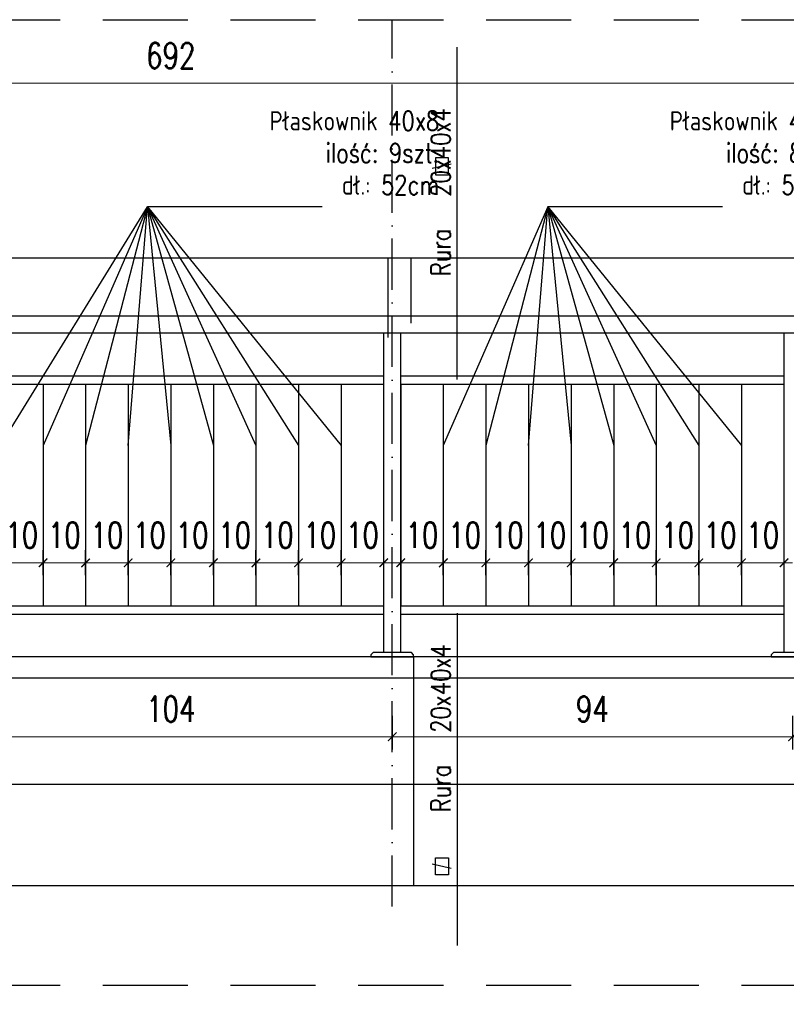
# Model space of a CAD drawing. Header units: millimetres. Extents: x 31969 to 285678, y -69766 to -1123.
# Tile 35 of 161: x 139704 to 139884, y -18508 to -18277. Entities that reach past the tile are written whole.
import ezdxf

# ---------------------------------------------------------------- set-up
doc = ezdxf.new("R2010")
doc.units = ezdxf.units.MM
for name, pattern in [('ACAD_ISO03W100', [30, 12, -18]), ('ACAD_ISO10W100', [18, 12, -3, 0, -3]), ('HIDDEN', [0.375, 0.25, -0.125])]:
    doc.linetypes.add(name, pattern=pattern)
for name, color, linetype in [('a-balustrady detal', 5, 'Continuous'), ('a-opis 2', 1, 'Continuous'), ('a-osie', 4, 'ACAD_ISO10W100'), ('a-przerywana', 250, 'HIDDEN'), ('a-widokowa', 3, 'Continuous'), ('a-wymiary', 11, 'Continuous')]:
    doc.layers.add(name, color=color, linetype=linetype)
doc.styles.add('WYMIAR', font='romans.shx', dxfattribs={"width": 0.8})
doc.styles.add('WYMIARY', font='simplex.shx', dxfattribs={"width": 0.75})
doc.dimstyles.new('MAREK50', dxfattribs={"dimtxt": 12.5, "dimasz": 5, "dimexe": 3, "dimexo": 2, "dimgap": 3.5, "dimtad": 1, "dimdec": 1, "dimdsep": 46, "dimtxsty": 'WYMIARY', "dimblk1": 'ARCHTICK', "dimblk2": 'ARCHTICK', "dimsah": 1, "dimcen": 2.5, "dimdle": 5, "dimadec": 0, "dimazin": 0, "dimtfac": 1, "dimtdec": 1, "dimtmove": 1, "dimatfit": 3, "dimldrblk": 'ARCHTICK', "dimfxl": 0, "dimtolj": 1, "dimtzin": 0, "dimarcsym": 0})

# ---------------------------------------------------------------- blocks, each defined once
blk = doc.blocks.new('_ARCHTICK')
at = {"color": 0, "linetype": 'ByBlock', "const_width": 0.15}
blk.add_lwpolyline([(-0.5, -0.5), (0.5, 0.5)], dxfattribs=at)
blk = doc.blocks.new('*D653')
at = {"layer": 'a-wymiary', "color": 0, "linetype": 'ACAD_ISO03W100', "lineweight": -2, "ltscale": 100}
blk.add_line((139803.4, -18407.16), (139803.4, -18401.27), dxfattribs=at)
at = {"layer": 'a-wymiary', "color": 0, "lineweight": -2, "ltscale": 100}
blk.add_line((139813.4, -18407.16), (139813.4, -18401.27), dxfattribs=at)
at = {"layer": 'a-wymiary', "color": 0, "lineweight": 0, "ltscale": 100}
blk.add_line((139801.4, -18404.27), (139815.4, -18404.27), dxfattribs=at)
at = {"layer": 'DEFPOINTS', "color": 0, "ltscale": 100}
for p in [(139813.4, -18404.27), (139803.4, -18409.16), (139813.4, -18409.16)]:
    blk.add_point(p, dxfattribs=at)
at = {"layer": 'a-wymiary', "color": 0, "lineweight": 0, "ltscale": 100, "xscale": 2, "yscale": 2, "zscale": 2, "rotation": 180}
blk.add_blockref('_ARCHTICK', (139803.4, -18404.27), dxfattribs=at)
at = {"layer": 'a-wymiary', "color": 0, "lineweight": 0, "ltscale": 100, "xscale": 2, "yscale": 2, "zscale": 2}
blk.add_blockref('_ARCHTICK', (139813.4, -18404.27), dxfattribs=at)
at = {"layer": 'a-wymiary', "color": 0, "ltscale": 100, "insert": (139808.4, -18397.77), "char_height": 6, "attachment_point": 5, "style": 'WYMIARY'}
blk.add_mtext('\\A1;10', dxfattribs=at)
blk = doc.blocks.new('*D654')
at = {"layer": 'a-wymiary', "color": 0, "linetype": 'ACAD_ISO03W100', "lineweight": -2, "ltscale": 100}
blk.add_line((139813.4, -18407.16), (139813.4, -18401.27), dxfattribs=at)
at = {"layer": 'a-wymiary', "color": 0, "lineweight": -2, "ltscale": 100}
blk.add_line((139823.4, -18407.16), (139823.4, -18401.27), dxfattribs=at)
at = {"layer": 'a-wymiary', "color": 0, "lineweight": 0, "ltscale": 100}
blk.add_line((139811.4, -18404.27), (139825.4, -18404.27), dxfattribs=at)
at = {"layer": 'DEFPOINTS', "color": 0, "ltscale": 100}
for p in [(139823.4, -18404.27), (139813.4, -18409.16), (139823.4, -18409.16)]:
    blk.add_point(p, dxfattribs=at)
at = {"layer": 'a-wymiary', "color": 0, "lineweight": 0, "ltscale": 100, "xscale": 2, "yscale": 2, "zscale": 2, "rotation": 180}
blk.add_blockref('_ARCHTICK', (139813.4, -18404.27), dxfattribs=at)
at = {"layer": 'a-wymiary', "color": 0, "lineweight": 0, "ltscale": 100, "xscale": 2, "yscale": 2, "zscale": 2}
blk.add_blockref('_ARCHTICK', (139823.4, -18404.27), dxfattribs=at)
at = {"layer": 'a-wymiary', "color": 0, "ltscale": 100, "insert": (139818.4, -18397.77), "char_height": 6, "attachment_point": 5, "style": 'WYMIARY'}
blk.add_mtext('\\A1;10', dxfattribs=at)
blk = doc.blocks.new('*D655')
at = {"layer": 'a-wymiary', "color": 0, "linetype": 'ACAD_ISO03W100', "lineweight": -2, "ltscale": 100}
blk.add_line((139823.4, -18407.16), (139823.4, -18401.27), dxfattribs=at)
at = {"layer": 'a-wymiary', "color": 0, "lineweight": -2, "ltscale": 100}
blk.add_line((139833.4, -18407.16), (139833.4, -18401.27), dxfattribs=at)
at = {"layer": 'a-wymiary', "color": 0, "lineweight": 0, "ltscale": 100}
blk.add_line((139821.4, -18404.27), (139835.4, -18404.27), dxfattribs=at)
at = {"layer": 'DEFPOINTS', "color": 0, "ltscale": 100}
for p in [(139833.4, -18404.27), (139823.4, -18409.16), (139833.4, -18409.16)]:
    blk.add_point(p, dxfattribs=at)
at = {"layer": 'a-wymiary', "color": 0, "lineweight": 0, "ltscale": 100, "xscale": 2, "yscale": 2, "zscale": 2, "rotation": 180}
blk.add_blockref('_ARCHTICK', (139823.4, -18404.27), dxfattribs=at)
at = {"layer": 'a-wymiary', "color": 0, "lineweight": 0, "ltscale": 100, "xscale": 2, "yscale": 2, "zscale": 2}
blk.add_blockref('_ARCHTICK', (139833.4, -18404.27), dxfattribs=at)
at = {"layer": 'a-wymiary', "color": 0, "ltscale": 100, "insert": (139828.4, -18397.77), "char_height": 6, "attachment_point": 5, "style": 'WYMIARY'}
blk.add_mtext('\\A1;10', dxfattribs=at)
blk = doc.blocks.new('*D656')
at = {"layer": 'a-wymiary', "color": 0, "linetype": 'ACAD_ISO03W100', "lineweight": -2, "ltscale": 100}
blk.add_line((139833.4, -18407.16), (139833.4, -18401.27), dxfattribs=at)
at = {"layer": 'a-wymiary', "color": 0, "lineweight": -2, "ltscale": 100}
blk.add_line((139843.4, -18407.16), (139843.4, -18401.27), dxfattribs=at)
at = {"layer": 'a-wymiary', "color": 0, "lineweight": 0, "ltscale": 100}
blk.add_line((139831.4, -18404.27), (139845.4, -18404.27), dxfattribs=at)
at = {"layer": 'DEFPOINTS', "color": 0, "ltscale": 100}
for p in [(139843.4, -18404.27), (139833.4, -18409.16), (139843.4, -18409.16)]:
    blk.add_point(p, dxfattribs=at)
at = {"layer": 'a-wymiary', "color": 0, "lineweight": 0, "ltscale": 100, "xscale": 2, "yscale": 2, "zscale": 2, "rotation": 180}
blk.add_blockref('_ARCHTICK', (139833.4, -18404.27), dxfattribs=at)
at = {"layer": 'a-wymiary', "color": 0, "lineweight": 0, "ltscale": 100, "xscale": 2, "yscale": 2, "zscale": 2}
blk.add_blockref('_ARCHTICK', (139843.4, -18404.27), dxfattribs=at)
at = {"layer": 'a-wymiary', "color": 0, "ltscale": 100, "insert": (139838.4, -18397.77), "char_height": 6, "attachment_point": 5, "style": 'WYMIARY'}
blk.add_mtext('\\A1;10', dxfattribs=at)
blk = doc.blocks.new('*D657')
at = {"layer": 'a-wymiary', "color": 0, "linetype": 'ACAD_ISO03W100', "lineweight": -2, "ltscale": 100}
blk.add_line((139843.4, -18407.16), (139843.4, -18401.27), dxfattribs=at)
at = {"layer": 'a-wymiary', "color": 0, "lineweight": -2, "ltscale": 100}
blk.add_line((139853.4, -18407.16), (139853.4, -18401.27), dxfattribs=at)
at = {"layer": 'a-wymiary', "color": 0, "lineweight": 0, "ltscale": 100}
blk.add_line((139841.4, -18404.27), (139855.4, -18404.27), dxfattribs=at)
at = {"layer": 'DEFPOINTS', "color": 0, "ltscale": 100}
for p in [(139853.4, -18404.27), (139843.4, -18409.16), (139853.4, -18409.16)]:
    blk.add_point(p, dxfattribs=at)
at = {"layer": 'a-wymiary', "color": 0, "lineweight": 0, "ltscale": 100, "xscale": 2, "yscale": 2, "zscale": 2, "rotation": 180}
blk.add_blockref('_ARCHTICK', (139843.4, -18404.27), dxfattribs=at)
at = {"layer": 'a-wymiary', "color": 0, "lineweight": 0, "ltscale": 100, "xscale": 2, "yscale": 2, "zscale": 2}
blk.add_blockref('_ARCHTICK', (139853.4, -18404.27), dxfattribs=at)
at = {"layer": 'a-wymiary', "color": 0, "ltscale": 100, "insert": (139848.4, -18397.77), "char_height": 6, "attachment_point": 5, "style": 'WYMIARY'}
blk.add_mtext('\\A1;10', dxfattribs=at)
blk = doc.blocks.new('*D658')
at = {"layer": 'a-wymiary', "color": 0, "linetype": 'ACAD_ISO03W100', "lineweight": -2, "ltscale": 100}
blk.add_line((139853.4, -18407.16), (139853.4, -18401.27), dxfattribs=at)
at = {"layer": 'a-wymiary', "color": 0, "lineweight": -2, "ltscale": 100}
blk.add_line((139863.4, -18407.16), (139863.4, -18401.27), dxfattribs=at)
at = {"layer": 'a-wymiary', "color": 0, "lineweight": 0, "ltscale": 100}
blk.add_line((139851.4, -18404.27), (139865.4, -18404.27), dxfattribs=at)
at = {"layer": 'DEFPOINTS', "color": 0, "ltscale": 100}
for p in [(139863.4, -18404.27), (139853.4, -18409.16), (139863.4, -18409.16)]:
    blk.add_point(p, dxfattribs=at)
at = {"layer": 'a-wymiary', "color": 0, "lineweight": 0, "ltscale": 100, "xscale": 2, "yscale": 2, "zscale": 2, "rotation": 180}
blk.add_blockref('_ARCHTICK', (139853.4, -18404.27), dxfattribs=at)
at = {"layer": 'a-wymiary', "color": 0, "lineweight": 0, "ltscale": 100, "xscale": 2, "yscale": 2, "zscale": 2}
blk.add_blockref('_ARCHTICK', (139863.4, -18404.27), dxfattribs=at)
at = {"layer": 'a-wymiary', "color": 0, "ltscale": 100, "insert": (139858.4, -18397.77), "char_height": 6, "attachment_point": 5, "style": 'WYMIARY'}
blk.add_mtext('\\A1;10', dxfattribs=at)
blk = doc.blocks.new('*D659')
at = {"layer": 'a-wymiary', "color": 0, "linetype": 'ACAD_ISO03W100', "lineweight": -2, "ltscale": 100}
blk.add_line((139863.4, -18407.16), (139863.4, -18401.27), dxfattribs=at)
at = {"layer": 'a-wymiary', "color": 0, "lineweight": -2, "ltscale": 100}
blk.add_line((139873.4, -18407.16), (139873.4, -18401.27), dxfattribs=at)
at = {"layer": 'a-wymiary', "color": 0, "lineweight": 0, "ltscale": 100}
blk.add_line((139861.4, -18404.27), (139875.4, -18404.27), dxfattribs=at)
at = {"layer": 'DEFPOINTS', "color": 0, "ltscale": 100}
for p in [(139873.4, -18404.27), (139863.4, -18409.16), (139873.4, -18409.16)]:
    blk.add_point(p, dxfattribs=at)
at = {"layer": 'a-wymiary', "color": 0, "lineweight": 0, "ltscale": 100, "xscale": 2, "yscale": 2, "zscale": 2, "rotation": 180}
blk.add_blockref('_ARCHTICK', (139863.4, -18404.27), dxfattribs=at)
at = {"layer": 'a-wymiary', "color": 0, "lineweight": 0, "ltscale": 100, "xscale": 2, "yscale": 2, "zscale": 2}
blk.add_blockref('_ARCHTICK', (139873.4, -18404.27), dxfattribs=at)
at = {"layer": 'a-wymiary', "color": 0, "ltscale": 100, "insert": (139868.4, -18397.77), "char_height": 6, "attachment_point": 5, "style": 'WYMIARY'}
blk.add_mtext('\\A1;10', dxfattribs=at)
blk = doc.blocks.new('*D660')
at = {"layer": 'a-wymiary', "color": 0, "linetype": 'ACAD_ISO03W100', "lineweight": -2, "ltscale": 100}
blk.add_line((139873.4, -18407.16), (139873.4, -18401.27), dxfattribs=at)
at = {"layer": 'a-wymiary', "color": 0, "lineweight": -2, "ltscale": 100}
blk.add_line((139883.4, -18407.16), (139883.4, -18401.27), dxfattribs=at)
at = {"layer": 'a-wymiary', "color": 0, "lineweight": 0, "ltscale": 100}
blk.add_line((139871.4, -18404.27), (139885.4, -18404.27), dxfattribs=at)
at = {"layer": 'DEFPOINTS', "color": 0, "ltscale": 100}
for p in [(139883.4, -18404.27), (139873.4, -18409.16), (139883.4, -18409.16)]:
    blk.add_point(p, dxfattribs=at)
at = {"layer": 'a-wymiary', "color": 0, "lineweight": 0, "ltscale": 100, "xscale": 2, "yscale": 2, "zscale": 2, "rotation": 180}
blk.add_blockref('_ARCHTICK', (139873.4, -18404.27), dxfattribs=at)
at = {"layer": 'a-wymiary', "color": 0, "lineweight": 0, "ltscale": 100, "xscale": 2, "yscale": 2, "zscale": 2}
blk.add_blockref('_ARCHTICK', (139883.4, -18404.27), dxfattribs=at)
at = {"layer": 'a-wymiary', "color": 0, "ltscale": 100, "insert": (139878.4, -18397.77), "char_height": 6, "attachment_point": 5, "style": 'WYMIARY'}
blk.add_mtext('\\A1;10', dxfattribs=at)
blk = doc.blocks.new('*D652')
at = {"layer": 'a-wymiary', "color": 0, "linetype": 'ACAD_ISO03W100', "lineweight": -2, "ltscale": 100}
blk.add_line((139793.4, -18407.16), (139793.4, -18401.27), dxfattribs=at)
at = {"layer": 'a-wymiary', "color": 0, "lineweight": -2, "ltscale": 100}
blk.add_line((139803.4, -18407.16), (139803.4, -18401.27), dxfattribs=at)
at = {"layer": 'a-wymiary', "color": 0, "lineweight": 0, "ltscale": 100}
blk.add_line((139791.4, -18404.27), (139805.4, -18404.27), dxfattribs=at)
at = {"layer": 'DEFPOINTS', "color": 0, "ltscale": 100}
for p in [(139803.4, -18404.27), (139793.4, -18409.16), (139803.4, -18409.16)]:
    blk.add_point(p, dxfattribs=at)
at = {"layer": 'a-wymiary', "color": 0, "lineweight": 0, "ltscale": 100, "xscale": 2, "yscale": 2, "zscale": 2, "rotation": 180}
blk.add_blockref('_ARCHTICK', (139793.4, -18404.27), dxfattribs=at)
at = {"layer": 'a-wymiary', "color": 0, "lineweight": 0, "ltscale": 100, "xscale": 2, "yscale": 2, "zscale": 2}
blk.add_blockref('_ARCHTICK', (139803.4, -18404.27), dxfattribs=at)
at = {"layer": 'a-wymiary', "color": 0, "ltscale": 100, "insert": (139798.4, -18397.77), "char_height": 6, "attachment_point": 5, "style": 'WYMIARY'}
blk.add_mtext('\\A1;10', dxfattribs=at)
blk = doc.blocks.new('*D662')
at = {"layer": 'a-wymiary', "color": 0, "linetype": 'ACAD_ISO03W100', "lineweight": -2, "ltscale": 100}
blk.add_line((139699.4, -18407.16), (139699.4, -18401.27), dxfattribs=at)
at = {"layer": 'a-wymiary', "color": 0, "lineweight": -2, "ltscale": 100}
blk.add_line((139709.4, -18407.16), (139709.4, -18401.27), dxfattribs=at)
at = {"layer": 'a-wymiary', "color": 0, "lineweight": 0, "ltscale": 100}
blk.add_line((139697.4, -18404.27), (139711.4, -18404.27), dxfattribs=at)
at = {"layer": 'DEFPOINTS', "color": 0, "ltscale": 100}
for p in [(139709.4, -18404.27), (139699.4, -18409.16), (139709.4, -18409.16)]:
    blk.add_point(p, dxfattribs=at)
at = {"layer": 'a-wymiary', "color": 0, "lineweight": 0, "ltscale": 100, "xscale": 2, "yscale": 2, "zscale": 2, "rotation": 180}
blk.add_blockref('_ARCHTICK', (139699.4, -18404.27), dxfattribs=at)
at = {"layer": 'a-wymiary', "color": 0, "lineweight": 0, "ltscale": 100, "xscale": 2, "yscale": 2, "zscale": 2}
blk.add_blockref('_ARCHTICK', (139709.4, -18404.27), dxfattribs=at)
at = {"layer": 'a-wymiary', "color": 0, "ltscale": 100, "insert": (139704.4, -18397.77), "char_height": 6, "attachment_point": 5, "style": 'WYMIARY'}
blk.add_mtext('\\A1;10', dxfattribs=at)
blk = doc.blocks.new('*D663')
at = {"layer": 'a-wymiary', "color": 0, "linetype": 'ACAD_ISO03W100', "lineweight": -2, "ltscale": 100}
blk.add_line((139709.4, -18407.16), (139709.4, -18401.27), dxfattribs=at)
at = {"layer": 'a-wymiary', "color": 0, "lineweight": -2, "ltscale": 100}
blk.add_line((139719.4, -18407.16), (139719.4, -18401.27), dxfattribs=at)
at = {"layer": 'a-wymiary', "color": 0, "lineweight": 0, "ltscale": 100}
blk.add_line((139707.4, -18404.27), (139721.4, -18404.27), dxfattribs=at)
at = {"layer": 'DEFPOINTS', "color": 0, "ltscale": 100}
for p in [(139719.4, -18404.27), (139709.4, -18409.16), (139719.4, -18409.16)]:
    blk.add_point(p, dxfattribs=at)
at = {"layer": 'a-wymiary', "color": 0, "lineweight": 0, "ltscale": 100, "xscale": 2, "yscale": 2, "zscale": 2, "rotation": 180}
blk.add_blockref('_ARCHTICK', (139709.4, -18404.27), dxfattribs=at)
at = {"layer": 'a-wymiary', "color": 0, "lineweight": 0, "ltscale": 100, "xscale": 2, "yscale": 2, "zscale": 2}
blk.add_blockref('_ARCHTICK', (139719.4, -18404.27), dxfattribs=at)
at = {"layer": 'a-wymiary', "color": 0, "ltscale": 100, "insert": (139714.4, -18397.77), "char_height": 6, "attachment_point": 5, "style": 'WYMIARY'}
blk.add_mtext('\\A1;10', dxfattribs=at)
blk = doc.blocks.new('*D664')
at = {"layer": 'a-wymiary', "color": 0, "linetype": 'ACAD_ISO03W100', "lineweight": -2, "ltscale": 100}
blk.add_line((139719.4, -18407.16), (139719.4, -18401.27), dxfattribs=at)
at = {"layer": 'a-wymiary', "color": 0, "lineweight": -2, "ltscale": 100}
blk.add_line((139729.4, -18407.16), (139729.4, -18401.27), dxfattribs=at)
at = {"layer": 'a-wymiary', "color": 0, "lineweight": 0, "ltscale": 100}
blk.add_line((139717.4, -18404.27), (139731.4, -18404.27), dxfattribs=at)
at = {"layer": 'DEFPOINTS', "color": 0, "ltscale": 100}
for p in [(139729.4, -18404.27), (139719.4, -18409.16), (139729.4, -18409.16)]:
    blk.add_point(p, dxfattribs=at)
at = {"layer": 'a-wymiary', "color": 0, "lineweight": 0, "ltscale": 100, "xscale": 2, "yscale": 2, "zscale": 2, "rotation": 180}
blk.add_blockref('_ARCHTICK', (139719.4, -18404.27), dxfattribs=at)
at = {"layer": 'a-wymiary', "color": 0, "lineweight": 0, "ltscale": 100, "xscale": 2, "yscale": 2, "zscale": 2}
blk.add_blockref('_ARCHTICK', (139729.4, -18404.27), dxfattribs=at)
at = {"layer": 'a-wymiary', "color": 0, "ltscale": 100, "insert": (139724.4, -18397.77), "char_height": 6, "attachment_point": 5, "style": 'WYMIARY'}
blk.add_mtext('\\A1;10', dxfattribs=at)
blk = doc.blocks.new('*D665')
at = {"layer": 'a-wymiary', "color": 0, "linetype": 'ACAD_ISO03W100', "lineweight": -2, "ltscale": 100}
blk.add_line((139749.4, -18407.16), (139749.4, -18401.27), dxfattribs=at)
at = {"layer": 'a-wymiary', "color": 0, "lineweight": -2, "ltscale": 100}
blk.add_line((139759.4, -18407.16), (139759.4, -18401.27), dxfattribs=at)
at = {"layer": 'a-wymiary', "color": 0, "lineweight": 0, "ltscale": 100}
blk.add_line((139747.4, -18404.27), (139761.4, -18404.27), dxfattribs=at)
at = {"layer": 'DEFPOINTS', "color": 0, "ltscale": 100}
for p in [(139759.4, -18404.27), (139749.4, -18409.16), (139759.4, -18409.16)]:
    blk.add_point(p, dxfattribs=at)
at = {"layer": 'a-wymiary', "color": 0, "lineweight": 0, "ltscale": 100, "xscale": 2, "yscale": 2, "zscale": 2, "rotation": 180}
blk.add_blockref('_ARCHTICK', (139749.4, -18404.27), dxfattribs=at)
at = {"layer": 'a-wymiary', "color": 0, "lineweight": 0, "ltscale": 100, "xscale": 2, "yscale": 2, "zscale": 2}
blk.add_blockref('_ARCHTICK', (139759.4, -18404.27), dxfattribs=at)
at = {"layer": 'a-wymiary', "color": 0, "ltscale": 100, "insert": (139754.4, -18397.77), "char_height": 6, "attachment_point": 5, "style": 'WYMIARY'}
blk.add_mtext('\\A1;10', dxfattribs=at)
blk = doc.blocks.new('*D666')
at = {"layer": 'a-wymiary', "color": 0, "linetype": 'ACAD_ISO03W100', "lineweight": -2, "ltscale": 100}
blk.add_line((139759.4, -18407.16), (139759.4, -18401.27), dxfattribs=at)
at = {"layer": 'a-wymiary', "color": 0, "lineweight": -2, "ltscale": 100}
blk.add_line((139769.4, -18407.16), (139769.4, -18401.27), dxfattribs=at)
at = {"layer": 'a-wymiary', "color": 0, "lineweight": 0, "ltscale": 100}
blk.add_line((139757.4, -18404.27), (139771.4, -18404.27), dxfattribs=at)
at = {"layer": 'DEFPOINTS', "color": 0, "ltscale": 100}
for p in [(139769.4, -18404.27), (139759.4, -18409.16), (139769.4, -18409.16)]:
    blk.add_point(p, dxfattribs=at)
at = {"layer": 'a-wymiary', "color": 0, "lineweight": 0, "ltscale": 100, "xscale": 2, "yscale": 2, "zscale": 2, "rotation": 180}
blk.add_blockref('_ARCHTICK', (139759.4, -18404.27), dxfattribs=at)
at = {"layer": 'a-wymiary', "color": 0, "lineweight": 0, "ltscale": 100, "xscale": 2, "yscale": 2, "zscale": 2}
blk.add_blockref('_ARCHTICK', (139769.4, -18404.27), dxfattribs=at)
at = {"layer": 'a-wymiary', "color": 0, "ltscale": 100, "insert": (139764.4, -18397.77), "char_height": 6, "attachment_point": 5, "style": 'WYMIARY'}
blk.add_mtext('\\A1;10', dxfattribs=at)
blk = doc.blocks.new('*D667')
at = {"layer": 'a-wymiary', "color": 0, "linetype": 'ACAD_ISO03W100', "lineweight": -2, "ltscale": 100}
blk.add_line((139769.4, -18407.16), (139769.4, -18401.27), dxfattribs=at)
at = {"layer": 'a-wymiary', "color": 0, "lineweight": -2, "ltscale": 100}
blk.add_line((139779.4, -18407.16), (139779.4, -18401.27), dxfattribs=at)
at = {"layer": 'a-wymiary', "color": 0, "lineweight": 0, "ltscale": 100}
blk.add_line((139767.4, -18404.27), (139781.4, -18404.27), dxfattribs=at)
at = {"layer": 'DEFPOINTS', "color": 0, "ltscale": 100}
for p in [(139779.4, -18404.27), (139769.4, -18409.16), (139779.4, -18409.16)]:
    blk.add_point(p, dxfattribs=at)
at = {"layer": 'a-wymiary', "color": 0, "lineweight": 0, "ltscale": 100, "xscale": 2, "yscale": 2, "zscale": 2, "rotation": 180}
blk.add_blockref('_ARCHTICK', (139769.4, -18404.27), dxfattribs=at)
at = {"layer": 'a-wymiary', "color": 0, "lineweight": 0, "ltscale": 100, "xscale": 2, "yscale": 2, "zscale": 2}
blk.add_blockref('_ARCHTICK', (139779.4, -18404.27), dxfattribs=at)
at = {"layer": 'a-wymiary', "color": 0, "ltscale": 100, "insert": (139774.4, -18397.77), "char_height": 6, "attachment_point": 5, "style": 'WYMIARY'}
blk.add_mtext('\\A1;10', dxfattribs=at)
blk = doc.blocks.new('*D668')
at = {"layer": 'a-wymiary', "color": 0, "linetype": 'ACAD_ISO03W100', "lineweight": -2, "ltscale": 100}
blk.add_line((139779.4, -18407.16), (139779.4, -18401.27), dxfattribs=at)
at = {"layer": 'a-wymiary', "color": 0, "lineweight": -2, "ltscale": 100}
blk.add_line((139789.4, -18407.16), (139789.4, -18401.27), dxfattribs=at)
at = {"layer": 'a-wymiary', "color": 0, "lineweight": 0, "ltscale": 100}
blk.add_line((139777.4, -18404.27), (139791.4, -18404.27), dxfattribs=at)
at = {"layer": 'DEFPOINTS', "color": 0, "ltscale": 100}
for p in [(139789.4, -18404.27), (139779.4, -18409.16), (139789.4, -18409.16)]:
    blk.add_point(p, dxfattribs=at)
at = {"layer": 'a-wymiary', "color": 0, "lineweight": 0, "ltscale": 100, "xscale": 2, "yscale": 2, "zscale": 2, "rotation": 180}
blk.add_blockref('_ARCHTICK', (139779.4, -18404.27), dxfattribs=at)
at = {"layer": 'a-wymiary', "color": 0, "lineweight": 0, "ltscale": 100, "xscale": 2, "yscale": 2, "zscale": 2}
blk.add_blockref('_ARCHTICK', (139789.4, -18404.27), dxfattribs=at)
at = {"layer": 'a-wymiary', "color": 0, "ltscale": 100, "insert": (139784.4, -18397.77), "char_height": 6, "attachment_point": 5, "style": 'WYMIARY'}
blk.add_mtext('\\A1;10', dxfattribs=at)
blk = doc.blocks.new('*D697')
at = {"layer": 'a-wymiary', "color": 0, "linetype": 'ACAD_ISO03W100', "lineweight": -2, "ltscale": 100}
blk.add_line((139739.4, -18407.16), (139739.4, -18401.27), dxfattribs=at)
at = {"layer": 'a-wymiary', "color": 0, "lineweight": -2, "ltscale": 100}
blk.add_line((139749.4, -18407.16), (139749.4, -18401.27), dxfattribs=at)
at = {"layer": 'a-wymiary', "color": 0, "lineweight": 0, "ltscale": 100}
blk.add_line((139737.4, -18404.27), (139751.4, -18404.27), dxfattribs=at)
at = {"layer": 'DEFPOINTS', "color": 0, "ltscale": 100}
for p in [(139749.4, -18404.27), (139739.4, -18409.16), (139749.4, -18409.16)]:
    blk.add_point(p, dxfattribs=at)
at = {"layer": 'a-wymiary', "color": 0, "lineweight": 0, "ltscale": 100, "xscale": 2, "yscale": 2, "zscale": 2, "rotation": 180}
blk.add_blockref('_ARCHTICK', (139739.4, -18404.27), dxfattribs=at)
at = {"layer": 'a-wymiary', "color": 0, "lineweight": 0, "ltscale": 100, "xscale": 2, "yscale": 2, "zscale": 2}
blk.add_blockref('_ARCHTICK', (139749.4, -18404.27), dxfattribs=at)
at = {"layer": 'a-wymiary', "color": 0, "ltscale": 100, "insert": (139744.4, -18397.77), "char_height": 6, "attachment_point": 5, "style": 'WYMIARY'}
blk.add_mtext('\\A1;10', dxfattribs=at)
blk = doc.blocks.new('*D698')
at = {"layer": 'a-wymiary', "color": 0, "linetype": 'ACAD_ISO03W100', "lineweight": -2, "ltscale": 100}
blk.add_line((139729.4, -18407.16), (139729.4, -18401.27), dxfattribs=at)
at = {"layer": 'a-wymiary', "color": 0, "lineweight": -2, "ltscale": 100}
blk.add_line((139739.4, -18407.16), (139739.4, -18401.27), dxfattribs=at)
at = {"layer": 'a-wymiary', "color": 0, "lineweight": 0, "ltscale": 100}
blk.add_line((139727.4, -18404.27), (139741.4, -18404.27), dxfattribs=at)
at = {"layer": 'DEFPOINTS', "color": 0, "ltscale": 100}
for p in [(139739.4, -18404.27), (139729.4, -18409.16), (139739.4, -18409.16)]:
    blk.add_point(p, dxfattribs=at)
at = {"layer": 'a-wymiary', "color": 0, "lineweight": 0, "ltscale": 100, "xscale": 2, "yscale": 2, "zscale": 2, "rotation": 180}
blk.add_blockref('_ARCHTICK', (139729.4, -18404.27), dxfattribs=at)
at = {"layer": 'a-wymiary', "color": 0, "lineweight": 0, "ltscale": 100, "xscale": 2, "yscale": 2, "zscale": 2}
blk.add_blockref('_ARCHTICK', (139739.4, -18404.27), dxfattribs=at)
at = {"layer": 'a-wymiary', "color": 0, "ltscale": 100, "insert": (139734.4, -18397.77), "char_height": 6, "attachment_point": 5, "style": 'WYMIARY'}
blk.add_mtext('\\A1;10', dxfattribs=at)
blk = doc.blocks.new('*D703')
at = {"layer": 'a-wymiary', "color": 0, "linetype": 'ACAD_ISO03W100', "lineweight": -2, "ltscale": 100}
blk.add_line((139393.4, -18297.89), (139393.4, -18288.68), dxfattribs=at)
at = {"layer": 'a-wymiary', "color": 0, "lineweight": -2, "ltscale": 100}
blk.add_line((140085.4, -18297.89), (140085.4, -18288.68), dxfattribs=at)
at = {"layer": 'a-wymiary', "color": 0, "lineweight": 0, "ltscale": 100}
blk.add_line((139391.4, -18291.68), (140087.4, -18291.68), dxfattribs=at)
at = {"layer": 'DEFPOINTS', "color": 0, "ltscale": 100}
for p in [(140085.4, -18291.68), (139393.4, -18299.89), (140085.4, -18299.89)]:
    blk.add_point(p, dxfattribs=at)
at = {"layer": 'a-wymiary', "color": 0, "lineweight": 0, "ltscale": 100, "xscale": 2, "yscale": 2, "zscale": 2, "rotation": 180}
blk.add_blockref('_ARCHTICK', (139393.4, -18291.68), dxfattribs=at)
at = {"layer": 'a-wymiary', "color": 0, "lineweight": 0, "ltscale": 100, "xscale": 2, "yscale": 2, "zscale": 2}
blk.add_blockref('_ARCHTICK', (140085.4, -18291.68), dxfattribs=at)
at = {"layer": 'a-wymiary', "color": 0, "ltscale": 100, "insert": (139739.4, -18285.18), "char_height": 6, "attachment_point": 5, "style": 'WYMIARY'}
blk.add_mtext('\\A1;692', dxfattribs=at)
blk = doc.blocks.new('*D705')
at = {"layer": 'a-wymiary', "color": 0, "lineweight": -2, "ltscale": 100}
blk.add_line((139885.4, -18440.2), (139885.4, -18448.1), dxfattribs=at)
at = {"layer": 'a-wymiary', "color": 0, "linetype": 'ACAD_ISO03W100', "lineweight": -2, "ltscale": 100}
blk.add_line((139989.4, -18440.2), (139989.4, -18448.1), dxfattribs=at)
at = {"layer": 'a-wymiary', "color": 0, "lineweight": 0, "ltscale": 100}
blk.add_line((139991.4, -18445.1), (139883.4, -18445.1), dxfattribs=at)
at = {"layer": 'DEFPOINTS', "color": 0, "ltscale": 100}
for p in [(139885.4, -18438.2), (139989.4, -18438.2), (139885.4, -18445.1)]:
    blk.add_point(p, dxfattribs=at)
at = {"layer": 'a-wymiary', "color": 0, "lineweight": 0, "ltscale": 100, "xscale": 2, "yscale": 2, "zscale": 2, "rotation": 180}
blk.add_blockref('_ARCHTICK', (139885.4, -18445.1), dxfattribs=at)
at = {"layer": 'a-wymiary', "color": 0, "lineweight": 0, "ltscale": 100, "xscale": 2, "yscale": 2, "zscale": 2}
blk.add_blockref('_ARCHTICK', (139989.4, -18445.1), dxfattribs=at)
at = {"layer": 'a-wymiary', "color": 0, "ltscale": 100, "insert": (139937.4, -18438.6), "char_height": 6, "attachment_point": 5, "style": 'WYMIARY'}
blk.add_mtext('\\A1;104', dxfattribs=at)
blk = doc.blocks.new('*D706')
at = {"layer": 'a-wymiary', "color": 0, "lineweight": -2, "ltscale": 100}
blk.add_line((139791.4, -18440.2), (139791.4, -18448.1), dxfattribs=at)
at = {"layer": 'a-wymiary', "color": 0, "linetype": 'ACAD_ISO03W100', "lineweight": -2, "ltscale": 100}
blk.add_line((139885.4, -18440.2), (139885.4, -18448.1), dxfattribs=at)
at = {"layer": 'a-wymiary', "color": 0, "lineweight": 0, "ltscale": 100}
blk.add_line((139887.4, -18445.1), (139789.4, -18445.1), dxfattribs=at)
at = {"layer": 'DEFPOINTS', "color": 0, "ltscale": 100}
for p in [(139791.4, -18438.2), (139885.4, -18438.2), (139791.4, -18445.1)]:
    blk.add_point(p, dxfattribs=at)
at = {"layer": 'a-wymiary', "color": 0, "lineweight": 0, "ltscale": 100, "xscale": 2, "yscale": 2, "zscale": 2, "rotation": 180}
blk.add_blockref('_ARCHTICK', (139791.4, -18445.1), dxfattribs=at)
at = {"layer": 'a-wymiary', "color": 0, "lineweight": 0, "ltscale": 100, "xscale": 2, "yscale": 2, "zscale": 2}
blk.add_blockref('_ARCHTICK', (139885.4, -18445.1), dxfattribs=at)
at = {"layer": 'a-wymiary', "color": 0, "ltscale": 100, "insert": (139838.4, -18438.6), "char_height": 6, "attachment_point": 5, "style": 'WYMIARY'}
blk.add_mtext('\\A1;94', dxfattribs=at)
blk = doc.blocks.new('*D707')
at = {"layer": 'a-wymiary', "color": 0, "lineweight": -2, "ltscale": 100}
blk.add_line((139687.4, -18440.2), (139687.4, -18448.1), dxfattribs=at)
at = {"layer": 'a-wymiary', "color": 0, "linetype": 'ACAD_ISO03W100', "lineweight": -2, "ltscale": 100}
blk.add_line((139791.4, -18440.2), (139791.4, -18448.1), dxfattribs=at)
at = {"layer": 'a-wymiary', "color": 0, "lineweight": 0, "ltscale": 100}
blk.add_line((139793.4, -18445.1), (139685.4, -18445.1), dxfattribs=at)
at = {"layer": 'DEFPOINTS', "color": 0, "ltscale": 100}
for p in [(139687.4, -18438.2), (139791.4, -18438.2), (139687.4, -18445.1)]:
    blk.add_point(p, dxfattribs=at)
at = {"layer": 'a-wymiary', "color": 0, "lineweight": 0, "ltscale": 100, "xscale": 2, "yscale": 2, "zscale": 2, "rotation": 180}
blk.add_blockref('_ARCHTICK', (139687.4, -18445.1), dxfattribs=at)
at = {"layer": 'a-wymiary', "color": 0, "lineweight": 0, "ltscale": 100, "xscale": 2, "yscale": 2, "zscale": 2}
blk.add_blockref('_ARCHTICK', (139791.4, -18445.1), dxfattribs=at)
at = {"layer": 'a-wymiary', "color": 0, "ltscale": 100, "insert": (139739.4, -18438.6), "char_height": 6, "attachment_point": 5, "style": 'WYMIARY'}
blk.add_mtext('\\A1;104', dxfattribs=at)

msp = doc.modelspace()

# ---------------------------------------------------------------- linework, layer by layer
at = {"layer": 'a-balustrady detal', "ltscale": 0.5}
for p, q in [((140085.4, -18346.34), (139393.4, -18346.34)), ((140085.4, -18350.34), (139393.4, -18350.34)), ((139789.4, -18425.34), (139789.4, -18350.34)), ((139793.4, -18425.34), (139793.4, -18350.34)), ((139883.4, -18425.34), (139883.4, -18350.34)), ((139689.4, -18360.34), (139789.4, -18360.34)), ((139689.4, -18360.34), (139789.4, -18360.34)), ((139793.4, -18360.34), (139883.4, -18360.34)), ((139689.4, -18362.34), (139789.4, -18362.34)), ((139689.4, -18362.34), (139789.4, -18362.34)), ((139709.4, -18362.34), (139709.4, -18414.34)), ((139719.4, -18362.34), (139719.4, -18414.34)), ((139729.4, -18362.34), (139729.4, -18414.34)), ((139739.4, -18362.34), (139739.4, -18414.34)), ((139749.4, -18362.34), (139749.4, -18414.34)), ((139759.4, -18362.34), (139759.4, -18414.34)), ((139769.4, -18362.34), (139769.4, -18414.34)), ((139779.4, -18362.34), (139779.4, -18414.34)), ((139793.4, -18362.34), (139883.4, -18362.34)), ((139793.4, -18362.34), (139793.4, -18414.34)), ((139803.4, -18362.34), (139803.4, -18414.34)), ((139813.4, -18362.34), (139813.4, -18414.34)), ((139823.4, -18362.34), (139823.4, -18414.34)), ((139833.4, -18362.34), (139833.4, -18414.34)), ((139843.4, -18362.34), (139843.4, -18414.34)), ((139853.4, -18362.34), (139853.4, -18414.34)), ((139863.4, -18362.34), (139863.4, -18414.34)), ((139873.4, -18362.34), (139873.4, -18414.34)), ((139689.4, -18414.34), (139789.4, -18414.34)), ((139793.4, -18414.34), (139883.4, -18414.34)), ((139689.4, -18416.34), (139789.4, -18416.34)), ((139793.4, -18416.34), (139883.4, -18416.34))]:
    msp.add_line(p, q, dxfattribs=at)
for points in [[(139786.4, -18426.34), (139796.4, -18426.34), (139796.4, -18425.84), (139795.9, -18425.34), (139786.9, -18425.34), (139786.4, -18425.84)], [(139880.4, -18426.34), (139890.4, -18426.34), (139890.4, -18425.84), (139889.9, -18425.34), (139880.9, -18425.34), (139880.4, -18425.84)]]:
    msp.add_lwpolyline(points, close=True, dxfattribs=at)
at = {"layer": 'a-opis 2', "ltscale": 0.1}
for p, q in [((139806.66, -18361.22), (139806.66, -18283.17)), ((139699.4, -18376.74), (139733.91, -18320.66)), ((139733.91, -18320.66), (139709.4, -18376.74)), ((139733.91, -18320.66), (139719.4, -18376.74)), ((139729.4, -18376.74), (139733.91, -18320.66)), ((139733.91, -18320.66), (139739.4, -18376.74)), ((139774.96, -18320.66), (139733.91, -18320.66)), ((139733.91, -18320.66), (139749.4, -18376.74)), ((139733.91, -18320.66), (139759.4, -18376.74)), ((139733.91, -18320.66), (139769.4, -18376.74)), ((139733.91, -18320.66), (139779.4, -18376.74)), ((139827.91, -18320.66), (139803.4, -18376.74)), ((139827.91, -18320.66), (139813.4, -18376.74)), ((139823.4, -18376.74), (139827.91, -18320.66)), ((139827.91, -18320.66), (139833.4, -18376.74)), ((139868.96, -18320.66), (139827.91, -18320.66)), ((139827.91, -18320.66), (139843.4, -18376.74)), ((139827.91, -18320.66), (139853.4, -18376.74)), ((139827.91, -18320.66), (139863.4, -18376.74)), ((139827.91, -18320.66), (139873.4, -18376.74)), ((139394.47, -18332.68), (140145.3, -18332.68)), ((139790.47, -18351.37), (139790.47, -18332.68)), ((139795.75, -18332.68), (139795.75, -18347.99)), ((139806.66, -18416.08), (139806.66, -18494.13)), ((139796.4, -18426.34), (139796.4, -18480.01)), ((139400.4, -18480.01), (140145.3, -18480.01))]:
    msp.add_line(p, q, dxfattribs=at)
for points in [[(139805.23, -18310.67), (139800.8, -18311.67)], [(139801.58, -18313.17), (139804.58, -18313.17), (139804.58, -18309.17), (139801.58, -18309.17), (139801.58, -18313.17)], [(139805.23, -18476), (139800.8, -18475)], [(139801.58, -18473.5), (139804.58, -18473.5), (139804.58, -18477.5), (139801.58, -18477.5), (139801.58, -18473.5)]]:
    msp.add_lwpolyline(points, dxfattribs=at)
at = {"layer": 'a-osie'}
msp.add_line((139791.4, -18484.96), (139791.4, -18276.75), dxfattribs=at)
at = {"layer": 'a-przerywana', "color": 3, "ltscale": 80}
msp.add_line((139363.42, -18503.39), (140155.4, -18503.39), dxfattribs=at)
msp.add_lwpolyline([(139363.42, -18276.75), (140155.4, -18276.75), (140155.4, -18730.03), (139363.42, -18730.03)], close=True, dxfattribs=at)
at = {"layer": 'a-widokowa'}
for p, q in [((140094.4, -18426.34), (139407.4, -18426.34)), ((140094.4, -18431.34), (139383.4, -18431.34)), ((140094.4, -18456.34), (139383.4, -18456.34))]:
    msp.add_line(p, q, dxfattribs=at)

# ---------------------------------------------------------------- texts
at = {"layer": 'a-opis 2', "ltscale": 0.1, "char_height": 4.5269, "width": 94.9255, "attachment_point": 3, "style": 'WYMIAR'}
for s, insert in [('Płaskownik 40x8\\Pilość: 9szt.\\Pdł.: 52cm', (139802.44, -18298.23)), ('Płaskownik 40x8\\Pilość: 8szt.\\Pdł.: 52cm', (139896.44, -18298.23))]:
    msp.add_mtext(s, dxfattribs=dict(at, insert=insert))
at = {"layer": 'a-opis 2', "ltscale": 0.1, "char_height": 4.5269, "width": 94.9255, "rotation": 90, "style": 'WYMIAR'}
for s, insert, attachment_point in [('{\\W5.47498; }Rura   20x40x4', (139800.52, -18353.94), 1), ('Rura   20x40x4', (139800.52, -18423.37), 3)]:
    msp.add_mtext(s, dxfattribs=dict(at, insert=insert, attachment_point=attachment_point))

# ---------------------------------------------------------------- dimensions: what is measured, and where the dimension line sits
at = {"layer": 'a-wymiary', "ltscale": 100}
for base, p1, p2, picture, middle in [((140085.4, -18291.68), (139393.4, -18299.89), (140085.4, -18299.89), '*D703', (139739.4, -18285.18)), ((139687.4, -18445.1), (139791.4, -18438.2), (139687.4, -18438.2), '*D707', (139739.4, -18438.6)), ((139791.4, -18445.1), (139885.4, -18438.2), (139791.4, -18438.2), '*D706', (139838.4, -18438.6)), ((139885.4, -18445.1), (139989.4, -18438.2), (139885.4, -18438.2), '*D705', (139937.4, -18438.6))]:
    dim = msp.add_linear_dim(base=base, p1=p1, p2=p2, dimstyle='MAREK50', override={"dimtxt": 6, "dimasz": 2, "dimdle": 2, "dimfxl": 10, "dimfxlon": 1, "dimlwd": 0}, dxfattribs=at)
    dim.commit()
    dim.dimension.update_dxf_attribs({"geometry": picture, "text_midpoint": middle})
for base, p1, p2, picture, middle in [((139709.4, -18404.27), (139699.4, -18409.16), (139709.4, -18409.16), '*D662', (139704.4, -18404.27)), ((139719.4, -18404.27), (139709.4, -18409.16), (139719.4, -18409.16), '*D663', (139714.4, -18404.27)), ((139729.4, -18404.27), (139719.4, -18409.16), (139729.4, -18409.16), '*D664', (139724.4, -18404.27)), ((139739.4, -18404.27), (139729.4, -18409.16), (139739.4, -18409.16), '*D698', (139734.4, -18404.27)), ((139749.4, -18404.27), (139739.4, -18409.16), (139749.4, -18409.16), '*D697', (139744.4, -18404.27)), ((139759.4, -18404.27), (139749.4, -18409.16), (139759.4, -18409.16), '*D665', (139754.4, -18404.27)), ((139769.4, -18404.27), (139759.4, -18409.16), (139769.4, -18409.16), '*D666', (139764.4, -18404.27)), ((139779.4, -18404.27), (139769.4, -18409.16), (139779.4, -18409.16), '*D667', (139774.4, -18404.27)), ((139789.4, -18404.27), (139779.4, -18409.16), (139789.4, -18409.16), '*D668', (139784.4, -18404.27)), ((139803.4, -18404.27), (139793.4, -18409.16), (139803.4, -18409.16), '*D652', (139798.4, -18404.27)), ((139813.4, -18404.27), (139803.4, -18409.16), (139813.4, -18409.16), '*D653', (139808.4, -18404.27)), ((139823.4, -18404.27), (139813.4, -18409.16), (139823.4, -18409.16), '*D654', (139818.4, -18404.27)), ((139833.4, -18404.27), (139823.4, -18409.16), (139833.4, -18409.16), '*D655', (139828.4, -18404.27)), ((139843.4, -18404.27), (139833.4, -18409.16), (139843.4, -18409.16), '*D656', (139838.4, -18404.27)), ((139853.4, -18404.27), (139843.4, -18409.16), (139853.4, -18409.16), '*D657', (139848.4, -18404.27)), ((139863.4, -18404.27), (139853.4, -18409.16), (139863.4, -18409.16), '*D658', (139858.4, -18404.27)), ((139873.4, -18404.27), (139863.4, -18409.16), (139873.4, -18409.16), '*D659', (139868.4, -18404.27)), ((139883.4, -18404.27), (139873.4, -18409.16), (139883.4, -18409.16), '*D660', (139878.4, -18404.27))]:
    dim = msp.add_linear_dim(base=base, p1=p1, p2=p2, dimstyle='MAREK50', override={"dimtxt": 6, "dimasz": 2, "dimdle": 2, "dimfxl": 10, "dimfxlon": 1, "dimlwd": 0}, dxfattribs=at)
    dim.commit()
    dim.dimension.update_dxf_attribs({"geometry": picture, "text_midpoint": middle, "dimtype": 160})

doc.saveas('drawing.dxf')
